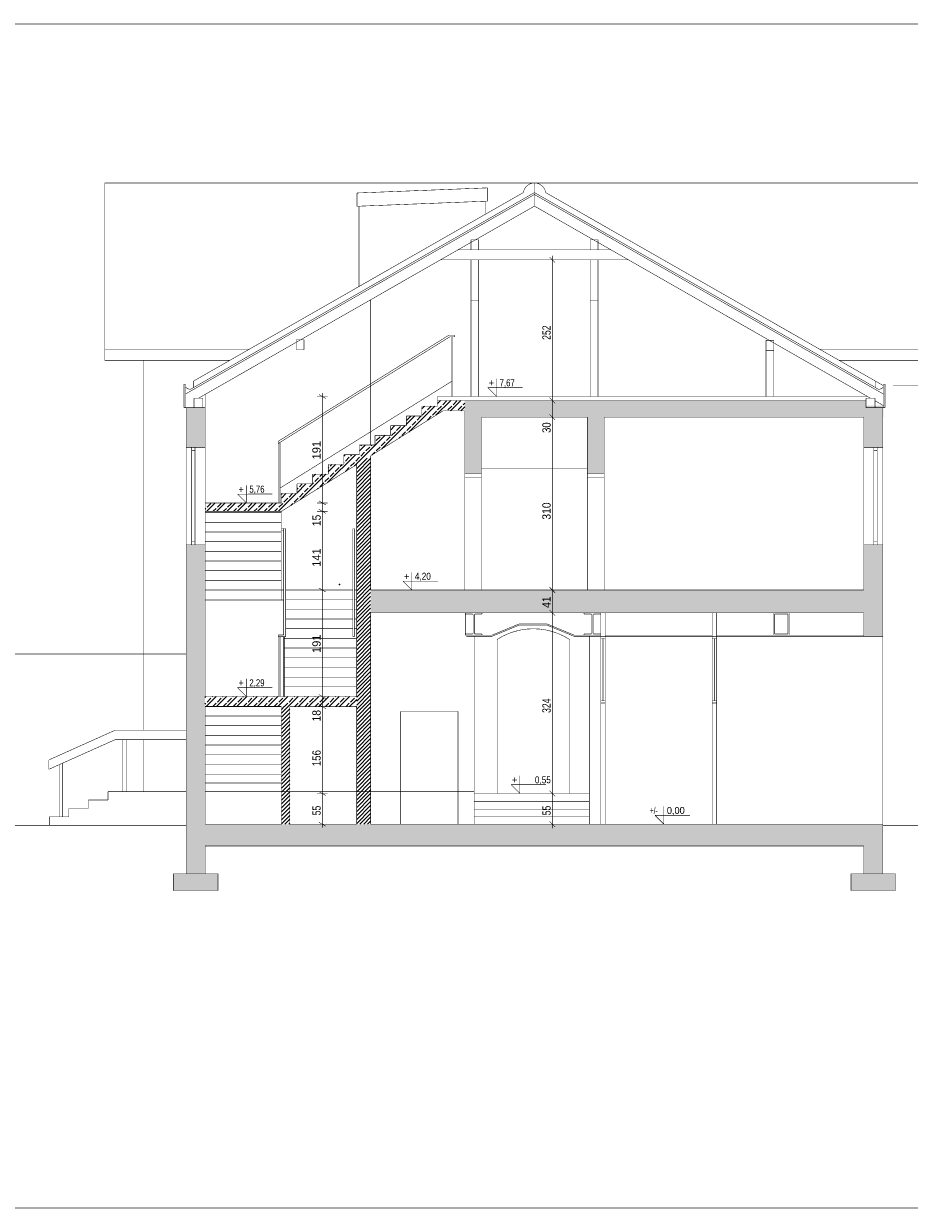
# Model space of a CAD drawing. Extents: x 2562 to 3010, y 253 to 465.
# Tile 2 of 3: x 2768 to 2927, y 253 to 465. Entities that reach past the tile are written whole.
import ezdxf

# ---------------------------------------------------------------- set-up
doc = ezdxf.new("R2010")
doc.units = 0
doc.header["$MEASUREMENT"] = 0
doc.linetypes.add('HIDDEN', pattern=[0.9525, 0.635, -0.3175])
doc.linetypes.add('PRZERYWANA', pattern=[0.6, 0.25, -0.35])
for name, color, linetype in [('_', 7, 'CONTINUOUS'), ('_T_SCIANY', 7, 'CONTINUOUS'), ('AA_ODNOENIKI_PZT', 7, 'CONTINUOUS'), ('AA_PRZ_SCIANY_030', 7, 'CONTINUOUS'), ('AA_PRZ_SCIANY_ISTNIEJ_CE', 7, 'CONTINUOUS'), ('AA_STOLARKA_DRZW_009', 7, 'CONTINUOUS'), ('AA_WIDOK_005', 7, 'CONTINUOUS'), ('AA_WIDOK_009', 7, 'CONTINUOUS'), ('AA_WYMIAR_WYS_50', 7, 'CONTINUOUS'), ('ARCHICAD_LAYER', 7, 'CONTINUOUS')]:
    doc.layers.add(name, color=color, linetype=linetype)
pattern_1 = [(45, (0, 0), (-0.35355339, 0.35355339), [])]
pattern_2 = [(45, (0, 0), (-0.9192388, 0.9192388), []), (45, (0, 0.65), (-0.9192388, 0.9192388), [0.97499996, -0.325])]

msp = doc.modelspace()

# ---------------------------------------------------------------- hatches: boundary and pattern name
at = {"layer": '_', "linetype": 'CONTINUOUS'}
h = msp.add_hatch(dxfattribs=at)
h.set_pattern_fill('BRASS_BRONZE', scale=0.013, angle=45, style=0)
h.set_pattern_definition(pattern_2)
h.paths.add_polyline_path([(2800.56, 377.73), (2800.56, 379.23), (2814.26, 379.23), (2814.26, 380.92), (2817.06, 380.92), (2817.06, 382.66), (2819.86, 382.66), (2819.86, 384.4), (2822.66, 384.4), (2822.66, 386.14), (2825.46, 386.14), (2825.46, 387.88), (2828.26, 387.88), (2828.26, 389.62), (2831.06, 389.62), (2831.06, 391.36), (2833.86, 391.36), (2833.86, 393.1), (2836.66, 393.1), (2836.66, 394.84), (2839.46, 394.84), (2839.46, 396.58), (2842.26, 396.58), (2842.26, 397.62), (2847.16, 397.62), (2847.16, 395.75), (2843.25, 395.75), (2814.26, 377.73)], flags=0)
for points in [[(2847.16, 383.86), (2847.16, 397.62), (2919.16, 397.62), (2919.16, 396.69), (2922.29, 396.69), (2922.29, 394.62), (2872.16, 394.62), (2872.16, 384.45), (2869.16, 384.45), (2869.16, 394.62), (2850.16, 394.62), (2850.16, 384.45), (2847.16, 384.45)], [(2797.16, 389.22), (2800.56, 389.22), (2800.56, 396.32), (2797.16, 396.32)], [(2922.16, 389.22), (2918.76, 389.22), (2918.76, 394.62), (2922.16, 394.62)], [(2797.16, 312.72), (2800.56, 312.72), (2800.56, 371.72), (2797.16, 371.72)], [(2922.16, 355.32), (2918.76, 355.32), (2918.76, 371.72), (2922.16, 371.72)], [(2830.26, 359.52), (2918.76, 359.52), (2918.76, 363.62), (2830.26, 363.62)], [(2800.56, 321.62), (2918.76, 321.62), (2918.76, 317.72), (2800.56, 317.72)], [(2918.76, 321.62), (2922.16, 321.62), (2922.16, 312.72), (2918.76, 312.72)], [(2794.86, 312.72), (2802.86, 312.72), (2802.86, 309.72), (2794.86, 309.72)], [(2916.46, 312.72), (2924.46, 312.72), (2924.46, 309.72), (2916.46, 309.72)]]:
    msp.add_hatch(color=254, dxfattribs=at).paths.add_polyline_path(points, flags=0)
h = msp.add_hatch(dxfattribs=at)
h.set_pattern_fill('BLOCZKI_CERAMICZNE', scale=0.01, angle=45, style=0)
h.set_pattern_definition(pattern_1)
h.paths.add_polyline_path([(2827.76, 386.12), (2830.26, 387.68), (2830.26, 321.62), (2827.76, 321.62)], flags=0)
h = msp.add_hatch(dxfattribs=at)
h.set_pattern_fill('BRASS_BRONZE', scale=0.013, angle=45, style=0)
h.set_pattern_definition(pattern_2)
h.paths.add_polyline_path([(2800.56, 344.51), (2827.76, 344.51), (2827.76, 342.71), (2800.56, 342.71)], flags=0)
h = msp.add_hatch(dxfattribs=at)
h.set_pattern_fill('BLOCZKI_CERAMICZNE', scale=0.01, angle=45, style=0)
h.set_pattern_definition(pattern_1)
h.paths.add_polyline_path([(2815.76, 342.71), (2814.26, 342.71), (2814.26, 321.62), (2815.76, 321.62)], flags=0)

# ---------------------------------------------------------------- linework, layer by layer
at = {"layer": '_', "color": 7, "linetype": 'CONTINUOUS', "const_width": 0.09}
for points in [[(2863.81, 422.82), (2861.93, 422.82)], [(2863.37, 422.32), (2862.37, 423.32)], [(2862.87, 422.82), (2862.87, 423.57)], [(2862.87, 397.62), (2862.87, 422.82)], [(2822.54, 398.32), (2820.66, 398.32)], [(2822.22, 397.96), (2820.97, 398.68)], [(2821.6, 398.32), (2821.6, 398.93)], [(2821.6, 379.23), (2821.6, 398.32)], [(2863.81, 397.62), (2861.93, 397.62)], [(2862.37, 398.12), (2863.37, 397.12)], [(2862.87, 394.62), (2862.87, 397.62)], [(2862.37, 395.12), (2863.37, 394.12)], [(2863.81, 394.62), (2861.93, 394.62)], [(2862.87, 363.62), (2862.87, 394.62)], [(2822.54, 379.23), (2820.66, 379.23)], [(2820.97, 379.6), (2822.22, 378.87)], [(2821.6, 377.73), (2821.6, 379.23)], [(2822.54, 377.73), (2820.66, 377.73)], [(2820.97, 378.1), (2822.22, 377.37)], [(2821.6, 363.62), (2821.6, 377.73)], [(2822.54, 363.62), (2820.66, 363.62)], [(2820.97, 363.98), (2822.22, 363.26)], [(2821.6, 344.51), (2821.6, 363.62)], [(2863.81, 363.62), (2861.93, 363.62)], [(2862.37, 364.12), (2863.37, 363.12)], [(2862.87, 359.52), (2862.87, 363.62)], [(2863.81, 359.52), (2861.93, 359.52)], [(2862.37, 360.02), (2863.37, 359.02)], [(2862.87, 327.12), (2862.87, 359.52)], [(2822.54, 344.51), (2820.66, 344.51)], [(2820.97, 344.87), (2822.22, 344.15)], [(2821.6, 342.71), (2821.6, 344.51)], [(2822.54, 342.71), (2820.66, 342.71)], [(2820.97, 343.07), (2822.22, 342.35)], [(2821.6, 327.12), (2821.6, 342.71)], [(2820.97, 327.48), (2822.22, 326.76)], [(2862.37, 327.62), (2863.37, 326.62)], [(2822.54, 327.12), (2820.66, 327.12)], [(2821.6, 321.62), (2821.6, 327.12)], [(2863.81, 327.12), (2861.93, 327.12)], [(2862.87, 321.62), (2862.87, 327.12)], [(2822.54, 321.62), (2820.66, 321.62)], [(2820.97, 321.98), (2822.22, 321.26)], [(2821.6, 321.01), (2821.6, 321.62)], [(2863.81, 321.62), (2861.93, 321.62)], [(2862.37, 322.12), (2863.37, 321.12)], [(2862.87, 320.87), (2862.87, 321.62)]]:
    msp.add_lwpolyline(points, dxfattribs=at)
at = {"layer": '_T_SCIANY', "color": 7, "linetype": 'CONTINUOUS', "const_width": 0.09}
for points in [[(2851.27, 433.36), (2851.27, 435.74)], [(2827.82, 432.44), (2827.82, 434.82)], [(2850.93, 431.05), (2850.93, 433.35)], [(2828.18, 418.06), (2828.18, 432.46)], [(2800.56, 396.32), (2800.56, 398.7)], [(2814.26, 379.23), (2800.56, 379.23)], [(2814.26, 377.73), (2800.56, 377.73)], [(2814.66, 361.82), (2800.56, 361.82)], [(2827.07, 361.91), (2815.01, 361.91)], [(2827.76, 361.91), (2827.33, 361.91)], [(2827.07, 360.17), (2815.01, 360.17)], [(2827.76, 360.17), (2827.33, 360.17)], [(2827.07, 358.43), (2815.01, 358.43)], [(2827.76, 358.43), (2827.33, 358.43)], [(2827.76, 354.95), (2814.66, 354.95)], [(2827.07, 356.69), (2815.01, 356.69)], [(2827.76, 356.69), (2827.33, 356.69)], [(2848.85, 321.62), (2848.85, 355.32)], [(2869.5, 321.62), (2869.5, 355.32)], [(2827.76, 353.21), (2814.66, 353.21)], [(2827.76, 351.47), (2814.66, 351.47)], [(2827.76, 349.73), (2814.66, 349.73)], [(2827.76, 347.99), (2814.66, 347.99)], [(2827.76, 346.25), (2814.66, 346.25)], [(2800.56, 344.51), (2800.56, 344.62)], [(2814.16, 344.51), (2800.56, 344.51)], [(2827.76, 344.51), (2800.56, 344.51)], [(2800.56, 321.62), (2800.56, 342.77)], [(2814.26, 342.71), (2800.56, 342.71)], [(2827.76, 342.71), (2815.76, 342.71)]]:
    msp.add_lwpolyline(points, dxfattribs=at)
at = {"layer": '_T_SCIANY', "color": 7, "linetype": 'PRZERYWANA', "const_width": 0.09}
for points in [[(2814.16, 377.5), (2800.56, 377.5)], [(2814.16, 375.76), (2800.56, 375.76)], [(2814.16, 374.03), (2800.56, 374.03)], [(2814.16, 372.29), (2800.56, 372.29)], [(2814.16, 370.56), (2800.56, 370.56)], [(2814.16, 368.82), (2800.56, 368.82)], [(2814.16, 367.09), (2800.56, 367.09)], [(2814.16, 365.35), (2800.56, 365.35)], [(2814.16, 363.62), (2800.56, 363.62)], [(2814.16, 342.77), (2800.56, 342.77)], [(2814.16, 341.03), (2800.56, 341.03)], [(2814.16, 339.29), (2800.56, 339.29)], [(2814.16, 337.55), (2800.56, 337.55)], [(2814.16, 335.81), (2800.56, 335.81)], [(2814.16, 334.07), (2800.56, 334.07)], [(2814.16, 332.33), (2800.56, 332.33)], [(2814.16, 330.59), (2800.56, 330.59)], [(2814.16, 329.02), (2800.56, 329.02)], [(2848.85, 327.45), (2800.56, 327.45)]]:
    msp.add_lwpolyline(points, dxfattribs=at)
at = {"layer": '_T_SCIANY', "color": 61}
msp.add_point((2824.67, 364.61), dxfattribs=at)
at = {"layer": 'AA_ODNOENIKI_PZT', "color": 7, "linetype": 'CONTINUOUS', "const_width": 0.09}
for points in [[(2716.79, 321.42), (2797.16, 321.42)], [(2922.16, 321.42), (2946.91, 321.42)]]:
    msp.add_lwpolyline(points, dxfattribs=at)
at = {"layer": 'AA_PRZ_SCIANY_030', "color": 7, "linetype": 'CONTINUOUS', "const_width": 0.09}
for points in [[(2851.27, 435.74), (2827.82, 434.82)], [(2851.27, 433.36), (2827.82, 432.44)], [(2849.66, 426.42), (2848.26, 426.42)], [(2848.26, 426.42), (2848.26, 424.62)], [(2849.66, 424.62), (2849.66, 426.42)], [(2869.66, 424.62), (2869.66, 426.42)], [(2869.66, 426.42), (2871.06, 426.42)], [(2871.06, 426.42), (2871.06, 424.62)], [(2848.26, 424.62), (2849.66, 424.62)], [(2871.06, 424.62), (2869.66, 424.62)], [(2830.26, 415.67), (2830.26, 389.62)], [(2813.66, 390.28), (2844.3, 409.32)], [(2813.66, 389.89), (2844.44, 409.01)], [(2816.91, 406.7), (2816.91, 408.5)], [(2816.91, 408.5), (2818.31, 408.5)], [(2818.31, 408.5), (2818.31, 406.7)], [(2844.3, 409.32), (2845.27, 409.32)], [(2845.27, 409.01), (2844.44, 409.01)], [(2845.27, 409.32), (2845.27, 409.01)], [(2902.61, 408.39), (2901.21, 408.39)], [(2901.21, 408.39), (2901.21, 406.59)], [(2902.61, 406.59), (2902.61, 408.39)], [(2818.31, 406.7), (2816.91, 406.7)], [(2901.21, 406.59), (2902.61, 406.59)], [(2797.04, 400.54), (2796.77, 400.54)], [(2797.04, 399.96), (2797.82, 399.55)], [(2814.01, 381.9), (2844.87, 401.08)], [(2922.29, 399.96), (2921.51, 399.55)], [(2922.29, 400.54), (2922.55, 400.54)], [(2798.56, 396.32), (2798.56, 398.02)], [(2798.56, 398.02), (2800.16, 398.02)], [(2800.16, 398.02), (2800.16, 396.32)], [(2842.26, 398.32), (2842.26, 396.58)], [(2842.26, 398.32), (2845.06, 398.32)], [(2842.26, 398.32), (2919.43, 398.32)], [(2842.26, 397.62), (2919.16, 397.62)], [(2920.76, 398.02), (2919.16, 398.02)], [(2919.16, 398.02), (2919.16, 396.32)], [(2920.76, 396.32), (2920.76, 398.02)], [(2800.56, 396.32), (2796.77, 396.32)], [(2797.16, 389.22), (2797.16, 396.32)], [(2800.16, 396.32), (2798.56, 396.32)], [(2800.56, 389.22), (2800.56, 396.32)], [(2830.26, 387.68), (2843.25, 395.75)], [(2839.46, 396.58), (2839.46, 394.84)], [(2839.46, 396.58), (2842.26, 396.58)], [(2843.25, 395.75), (2847.16, 395.75)], [(2847.16, 363.62), (2847.16, 395.75)], [(2919.16, 396.32), (2920.76, 396.32)], [(2919.16, 396.32), (2922.55, 396.32)], [(2922.16, 389.22), (2922.16, 396.32)], [(2833.86, 393.1), (2833.86, 391.36)], [(2833.86, 393.1), (2836.66, 393.1)], [(2836.66, 394.84), (2836.66, 393.1)], [(2836.66, 394.84), (2839.46, 394.84)], [(2850.16, 394.62), (2869.16, 394.62)], [(2869.16, 363.62), (2869.16, 394.62)], [(2872.16, 363.62), (2872.16, 394.62)], [(2872.16, 394.62), (2918.76, 394.62)], [(2918.76, 389.22), (2918.76, 394.62)], [(2831.06, 391.36), (2831.06, 389.62)], [(2831.06, 391.36), (2833.86, 391.36)], [(2800.56, 389.22), (2797.16, 389.22)], [(2813.66, 379.23), (2813.66, 390.28)], [(2814.01, 379.23), (2814.01, 390.11)], [(2828.26, 389.62), (2828.26, 387.88)], [(2828.26, 389.62), (2831.06, 389.62)], [(2918.76, 389.22), (2922.16, 389.22)], [(2825.46, 387.88), (2825.46, 386.14)], [(2825.46, 387.88), (2828.26, 387.88)], [(2830.26, 387.68), (2830.26, 363.59)], [(2814.26, 377.73), (2827.76, 386.12)], [(2822.66, 386.14), (2822.66, 384.4)], [(2822.66, 386.14), (2825.46, 386.14)], [(2827.76, 386.12), (2827.76, 344.51)], [(2817.06, 382.66), (2817.06, 380.92)], [(2817.06, 382.66), (2819.86, 382.66)], [(2819.86, 384.4), (2819.86, 382.66)], [(2819.86, 384.4), (2822.66, 384.4)], [(2850.16, 384.45), (2847.16, 384.45)], [(2850.16, 383.86), (2847.16, 383.86)], [(2872.16, 384.45), (2869.16, 384.45)], [(2872.16, 383.86), (2869.16, 383.86)], [(2800.56, 379.12), (2800.56, 380.52)], [(2814.26, 380.92), (2814.26, 379.18)], [(2814.26, 380.92), (2817.06, 380.92)], [(2814.26, 377.73), (2814.26, 361.82)], [(2814.26, 374.65), (2815.01, 374.65)], [(2814.26, 374.34), (2814.66, 374.34)], [(2814.66, 355.56), (2814.66, 374.65)], [(2815.01, 355.25), (2815.01, 374.65)], [(2827.07, 355.25), (2827.07, 374.65)], [(2827.07, 374.65), (2827.33, 374.65)], [(2827.33, 355.25), (2827.33, 374.65)], [(2800.56, 371.72), (2797.16, 371.72)], [(2797.16, 356.22), (2797.16, 371.72)], [(2800.56, 356.22), (2800.56, 371.72)], [(2918.76, 363.62), (2918.76, 371.72)], [(2918.76, 371.72), (2922.16, 371.72)], [(2922.16, 356.72), (2922.16, 371.72)], [(2814.16, 363.62), (2814.66, 363.62)], [(2815.01, 363.62), (2827.07, 363.62)], [(2827.33, 363.62), (2827.76, 363.62)], [(2830.26, 363.62), (2918.76, 363.62)], [(2830.26, 359.52), (2918.76, 359.52)], [(2830.26, 359.52), (2830.26, 321.62)], [(2847.26, 359.52), (2847.26, 355.52)], [(2847.26, 359.32), (2847.26, 359.52)], [(2847.26, 359.52), (2850.26, 359.52)], [(2848.46, 359.32), (2847.26, 359.32)], [(2848.66, 355.92), (2848.66, 359.12)], [(2848.86, 359.12), (2848.86, 355.92)], [(2850.26, 359.32), (2849.06, 359.32)], [(2850.26, 359.52), (2850.26, 359.32)], [(2868.56, 359.32), (2868.56, 359.52)], [(2868.56, 359.52), (2871.56, 359.52)], [(2869.76, 359.32), (2868.56, 359.32)], [(2869.96, 355.92), (2869.96, 359.12)], [(2870.16, 359.12), (2870.16, 355.92)], [(2871.56, 359.32), (2870.36, 359.32)], [(2871.56, 359.52), (2871.56, 359.32)], [(2902.56, 359.52), (2905.36, 359.52)], [(2902.56, 355.52), (2902.56, 359.52)], [(2902.76, 359.32), (2905.16, 359.32)], [(2902.76, 355.72), (2902.76, 359.32)], [(2905.16, 359.32), (2905.16, 355.72)], [(2905.36, 359.52), (2905.36, 355.52)], [(2918.76, 356.72), (2918.76, 359.52)], [(2813.66, 344.51), (2813.66, 355.56)], [(2813.66, 355.56), (2814.66, 355.56)], [(2813.66, 355.25), (2815.01, 355.25)], [(2814.01, 344.51), (2814.01, 355.25)], [(2814.66, 344.51), (2814.66, 355.25)], [(2814.85, 344.51), (2814.85, 355.25)], [(2827.07, 355.25), (2827.33, 355.25)], [(2847.26, 355.52), (2847.26, 355.72)], [(2847.26, 355.72), (2848.46, 355.72)], [(2850.26, 355.52), (2847.26, 355.52)], [(2849.06, 355.72), (2850.26, 355.72)], [(2850.26, 355.72), (2850.26, 355.52)], [(2868.56, 355.52), (2868.56, 355.72)], [(2868.56, 355.72), (2869.76, 355.72)], [(2871.56, 355.52), (2868.56, 355.52)], [(2870.36, 355.72), (2871.56, 355.72)], [(2871.56, 355.72), (2871.56, 355.52)], [(2871.96, 343.74), (2871.96, 354.92)], [(2891.95, 343.74), (2891.95, 354.92)], [(2905.36, 355.52), (2902.56, 355.52)], [(2905.16, 355.72), (2902.76, 355.72)], [(2918.76, 355.32), (2922.16, 355.32)], [(2800.56, 346.02), (2800.56, 347.42)], [(2814.26, 342.71), (2814.26, 321.62)], [(2815.76, 342.71), (2815.76, 321.62)], [(2827.76, 342.71), (2827.76, 321.62)], [(2845.94, 341.84), (2835.66, 341.84)], [(2835.66, 341.84), (2835.66, 321.62)], [(2845.94, 341.84), (2845.94, 321.62)], [(2784.43, 338.48), (2772.53, 333.15)], [(2797.16, 338.48), (2784.43, 338.48)], [(2784.43, 336.79), (2772.53, 331.47)], [(2797.16, 336.79), (2784.43, 336.79)], [(2785.81, 327.45), (2785.81, 336.79)], [(2786.39, 327.45), (2786.39, 336.79)], [(2797.16, 312.72), (2797.16, 335.22)], [(2800.56, 321.62), (2800.56, 335.22)], [(2772.53, 333.15), (2772.53, 331.47)], [(2774.37, 322.95), (2774.37, 332.29)], [(2774.94, 322.95), (2774.94, 332.55)], [(2783.12, 327.45), (2783.12, 325.95)], [(2797.16, 327.45), (2783.12, 327.45)], [(2783.12, 325.95), (2779.62, 325.95)], [(2779.62, 325.95), (2779.62, 324.45)], [(2869.5, 327.12), (2848.85, 327.12)], [(2869.5, 325.72), (2848.85, 325.72)], [(2776.12, 322.95), (2772.62, 322.95)], [(2772.62, 322.95), (2772.62, 321.45)], [(2779.62, 324.45), (2776.12, 324.45)], [(2776.12, 324.45), (2776.12, 322.95)], [(2869.5, 324.33), (2848.85, 324.33)], [(2869.5, 322.94), (2848.85, 322.94)], [(2800.56, 321.62), (2814.26, 321.62)], [(2815.76, 321.62), (2827.76, 321.62)], [(2830.26, 321.62), (2922.16, 321.62)], [(2922.16, 321.62), (2922.16, 312.72)], [(2800.56, 312.72), (2800.56, 317.72)], [(2800.56, 317.72), (2918.76, 317.72)], [(2794.86, 312.72), (2794.86, 309.72)], [(2802.86, 312.72), (2794.86, 312.72)], [(2802.86, 309.72), (2802.86, 312.72)], [(2916.46, 309.72), (2916.46, 312.72)], [(2916.46, 312.72), (2924.46, 312.72)], [(2924.46, 312.72), (2924.46, 309.72)], [(2802.86, 309.72), (2794.86, 309.72)], [(2916.46, 309.72), (2924.46, 309.72)]]:
    msp.add_lwpolyline(points, dxfattribs=at)
at = {"layer": 'AA_PRZ_SCIANY_030', "color": 1, "linetype": 'CONTINUOUS', "const_width": 0.09}
for points in [[(2848.66, 359.12, 0.414214), (2848.46, 359.32, 0.414214)], [(2849.06, 359.32, 0.414214), (2848.86, 359.12, 0.414214)], [(2869.96, 359.12, 0.414214), (2869.76, 359.32, 0.414214)], [(2870.36, 359.32, 0.414214), (2870.16, 359.12, 0.414214)], [(2848.46, 355.72, 0.414214), (2848.66, 355.92, 0.414214)], [(2848.86, 355.92, 0.414214), (2849.06, 355.72, 0.414214)], [(2869.76, 355.72, 0.414214), (2869.96, 355.92, 0.414214)], [(2870.16, 355.92, 0.414214), (2870.36, 355.72, 0.414214)]]:
    msp.add_lwpolyline(points, format="xyb", dxfattribs=at)
at = {"layer": 'AA_PRZ_SCIANY_030', "color": 7, "linetype": 'PRZERYWANA', "const_width": 0.09}
msp.add_lwpolyline([(2716.61, 352.15), (2797.16, 352.15)], dxfattribs=at)
at = {"layer": 'AA_PRZ_SCIANY_ISTNIEJ_CE', "color": 7, "linetype": 'CONTINUOUS', "const_width": 0.09}
for points in [[(3009.95, 465.14), (2573.18, 465.14)], [(3009.95, 252.78), (2573.18, 252.78)]]:
    msp.add_lwpolyline(points, dxfattribs=at)
at = {"layer": 'AA_STOLARKA_DRZW_009', "color": 7, "linetype": 'CONTINUOUS', "const_width": 0.09}
for points in [[(2850.16, 363.62), (2850.16, 394.62)], [(2798.16, 388.62), (2798.16, 389.22)], [(2798.16, 389.22), (2798.76, 389.22)], [(2798.76, 389.22), (2798.76, 371.72)], [(2798.76, 389.22), (2798.76, 388.62)], [(2920.56, 389.22), (2920.56, 371.72)], [(2921.16, 389.22), (2920.56, 389.22)], [(2920.56, 389.22), (2920.56, 388.62)], [(2921.16, 388.62), (2921.16, 389.22)], [(2798.16, 372.32), (2798.16, 388.62)], [(2798.76, 388.62), (2798.16, 388.62)], [(2920.56, 388.62), (2921.16, 388.62)], [(2921.16, 372.32), (2921.16, 388.62)], [(2850.16, 385.42), (2869.16, 385.42)], [(2798.16, 372.32), (2798.16, 371.72)], [(2798.76, 372.32), (2798.16, 372.32)], [(2798.76, 371.72), (2798.76, 372.32)], [(2920.56, 371.72), (2920.56, 372.32)], [(2920.56, 372.32), (2921.16, 372.32)], [(2921.16, 372.32), (2921.16, 371.72)], [(2798.16, 371.72), (2798.76, 371.72)], [(2921.16, 371.72), (2920.56, 371.72)], [(2871.56, 321.62), (2871.56, 359.52)], [(2872.36, 321.62), (2872.36, 359.52)], [(2891.55, 321.62), (2891.55, 359.52)], [(2892.35, 321.62), (2892.35, 359.52)], [(2852.96, 327.12), (2852.96, 354.75)], [(2865.96, 327.12), (2865.96, 354.75)], [(2871.56, 354.92), (2871.56, 355.52)], [(2872.36, 354.92), (2871.56, 354.92)], [(2872.36, 355.52), (2872.36, 354.92)], [(2891.55, 354.92), (2891.55, 355.52)], [(2892.35, 354.92), (2891.55, 354.92)], [(2892.35, 355.52), (2892.35, 354.92)], [(2902.56, 355.52), (2903.36, 355.52)], [(2918.76, 356.12), (2918.76, 356.72)], [(2918.76, 355.32), (2918.76, 356.12)], [(2872.36, 343.74), (2871.56, 343.74)], [(2872.36, 343.36), (2871.56, 343.36)], [(2892.35, 343.74), (2891.55, 343.74)], [(2892.35, 343.36), (2891.55, 343.36)], [(2919.36, 321.62), (2918.76, 321.62)], [(2918.76, 312.72), (2918.76, 317.72)]]:
    msp.add_lwpolyline(points, dxfattribs=at)
msp.add_lwpolyline([(2865.96, 354.75, 0.295326), (2852.96, 354.75, 0.295326)], format="xyb", dxfattribs=at)
at = {"layer": 'AA_WIDOK_005', "color": 7, "linetype": 'CONTINUOUS', "const_width": 0.09}
for points in [[(2936.76, 436.62), (2782.56, 436.62)], [(2782.56, 404.82), (2782.56, 436.62)], [(2808.52, 406.82), (2782.56, 406.82)], [(2910.8, 406.82), (2936.76, 406.82)], [(2805.02, 404.82), (2782.56, 404.82)], [(2789.56, 338.48), (2789.56, 404.82)], [(2914.3, 404.82), (2936.76, 404.82)], [(2789.56, 327.45), (2789.56, 336.79)]]:
    msp.add_lwpolyline(points, dxfattribs=at)
at = {"layer": 'AA_WIDOK_009', "color": 251, "linetype": 'CONTINUOUS', "const_width": 0.09}
msp.add_lwpolyline([(2861.66, 434.9, 0.861904), (2857.67, 434.9, 0.861904)], format="xyb", dxfattribs=at)
at = {"layer": 'AA_WIDOK_009', "color": 7, "linetype": 'CONTINUOUS', "const_width": 0.09}
for points in [[(2859.66, 432.47), (2859.66, 436.62)], [(2797.04, 398.76), (2859.66, 434.55)], [(2797.82, 399.55), (2859.66, 434.89)], [(2798.52, 401.11), (2857.67, 434.9)], [(2921.51, 399.55), (2859.66, 434.89)], [(2922.29, 398.76), (2859.66, 434.55)], [(2922.29, 400.26), (2861.66, 434.9)], [(2799.37, 398.02), (2859.66, 432.47)], [(2919.96, 398.02), (2859.66, 432.47)], [(2876.56, 422.82), (2842.77, 422.82)], [(2873.41, 424.62), (2845.92, 424.62)], [(2849.66, 424.62), (2848.26, 424.62)], [(2848.26, 422.82), (2848.26, 398.32)], [(2849.66, 398.32), (2849.66, 422.82)], [(2869.66, 424.62), (2871.06, 424.62)], [(2869.66, 398.32), (2869.66, 422.82)], [(2871.06, 422.82), (2871.06, 398.32)], [(2849.66, 415.54), (2848.26, 415.54)], [(2871.06, 415.54), (2869.66, 415.54)], [(2844.87, 398.32), (2844.87, 409.01)], [(2901.21, 406.59), (2901.21, 398.32)], [(2902.61, 406.59), (2902.61, 398.32)], [(2796.77, 396.32), (2796.77, 400.54)], [(2797.04, 396.32), (2797.04, 400.54)], [(2798.52, 399.96), (2798.52, 401.11)], [(2920.8, 399.96), (2920.8, 401.11)], [(2922.29, 396.32), (2922.29, 400.54)], [(2922.55, 396.32), (2922.55, 400.54)], [(2848.26, 397.62), (2849.66, 397.62)], [(2871.06, 397.62), (2869.66, 397.62)], [(2922.29, 396.69), (2920.76, 397.56)], [(2797.16, 389.22), (2797.16, 371.72)], [(2800.56, 371.72), (2800.56, 389.22)], [(2918.76, 371.72), (2918.76, 389.22)], [(2922.16, 389.22), (2922.16, 371.72)], [(2852.02, 355.52), (2856.87, 357.52)], [(2852.06, 355.32), (2856.91, 357.32)], [(2856.87, 357.52), (2861.95, 357.52)], [(2856.91, 357.32), (2861.91, 357.32)], [(2861.91, 357.32), (2866.76, 355.32)], [(2861.95, 357.52), (2866.8, 355.52)], [(2797.16, 335.22), (2797.16, 356.22)], [(2800.56, 356.22), (2800.56, 344.51)], [(2847.46, 355.32), (2852.06, 355.32)], [(2852.06, 355.32), (2848.76, 355.32)], [(2848.76, 355.32), (2852.06, 355.32)], [(2852.02, 355.52), (2850.26, 355.52)], [(2866.76, 355.32), (2918.76, 355.32)], [(2866.76, 355.32), (2868.56, 355.32)], [(2866.8, 355.52), (2871.56, 355.52)], [(2866.8, 355.52), (2868.56, 355.52)], [(2868.56, 355.52), (2870.06, 355.52)], [(2868.56, 355.32), (2870.06, 355.32)], [(2872.36, 355.52), (2891.55, 355.52)], [(2892.35, 355.52), (2918.76, 355.52)], [(2922.16, 356.72), (2922.16, 321.62)], [(2800.56, 342.71), (2800.56, 335.22)]]:
    msp.add_lwpolyline(points, dxfattribs=at)
at = {"layer": 'AA_WYMIAR_WYS_50', "color": 7, "linetype": 'CONTINUOUS', "const_width": 0.09}
for points in [[(2852.86, 401.5), (2852.86, 398.32)], [(2851.27, 399.91), (2857.53, 399.91)], [(2852.86, 398.32), (2851.27, 399.91)], [(2807.96, 382.42), (2807.96, 379.23)], [(2807.96, 379.23), (2806.37, 380.82)], [(2806.37, 380.82), (2812.63, 380.83)], [(2837.66, 366.8), (2837.66, 363.62)], [(2836.07, 365.21), (2842.33, 365.21)], [(2837.66, 363.62), (2836.07, 365.21)], [(2807.96, 347.7), (2807.96, 344.51)], [(2807.96, 344.51), (2806.37, 346.1)], [(2806.37, 346.1), (2812.63, 346.11)], [(2857.05, 330.3), (2857.05, 327.12)], [(2855.46, 328.71), (2861.72, 328.71)], [(2857.05, 327.12), (2855.46, 328.71)], [(2881.29, 323.21), (2887.55, 323.21)], [(2882.88, 321.62), (2881.29, 323.21)], [(2882.88, 324.8), (2882.88, 321.62)]]:
    msp.add_lwpolyline(points, dxfattribs=at)
at = {"layer": 'AA_WYMIAR_WYS_50', "color": 7, "linetype": 'HIDDEN', "const_width": 0.09}
msp.add_lwpolyline([(2924.01, 400.29), (2949.38, 400.29)], dxfattribs=at)
at = {"layer": 'ARCHICAD_LAYER', "color": 7, "linetype": 'CONTINUOUS', "const_width": 0.09}
msp.add_lwpolyline([(2868.56, 355.52), (2866.76, 355.52)], dxfattribs=at)

# ---------------------------------------------------------------- texts
at = {"layer": '_', "color": 7}
for s, width, p in [('252', 0.771429, (2862.57, 408.48)), ('30', 0.841559, (2862.57, 391.8)), ('191', 0.991837, (2821.3, 387.04)), ('310', 0.925715, (2862.57, 376.23)), ('15', 0.925715, (2821.3, 375.06)), ('141', 0.991837, (2821.3, 367.78)), ('41', 0.925715, (2862.57, 360.41)), ('191', 0.991837, (2821.3, 352.33)), ('324', 0.771429, (2862.57, 341.58)), ('18', 0.925715, (2821.3, 340.04)), ('156', 0.867857, (2821.3, 332.02)), ('55', 0.771429, (2821.3, 323.21)), ('55', 0.771429, (2862.57, 323.21))]:
    msp.add_text(s, height=1.5, rotation=90, dxfattribs=dict(at, width=width)).set_placement(p)
at = {"layer": 'AA_WYMIAR_WYS_50', "color": 7}
for p in [(2851.42, 400.15), (2806.53, 381.06), (2836.23, 365.45), (2806.53, 346.34), (2855.62, 328.95)]:
    msp.add_text('+', height=1.26, rotation=0.0506, dxfattribs=at).set_placement(p)
for s, width, p in [('7,67', 0.829412, (2853.4, 400.15)), ('5,76', 0.829412, (2808.5, 381.07)), ('4,20', 0.873065, (2838.2, 365.45)), ('2,29', 0.829412, (2808.5, 346.34)), ('0,55', 0.873065, (2859.73, 328.95)), ('+/-', 0.558824, (2880.37, 323.45)), ('0,00', 0.975779, (2883.42, 323.45))]:
    msp.add_text(s, height=1.263, rotation=0.0506, dxfattribs=dict(at, width=width)).set_placement(p)

doc.saveas('drawing.dxf')
